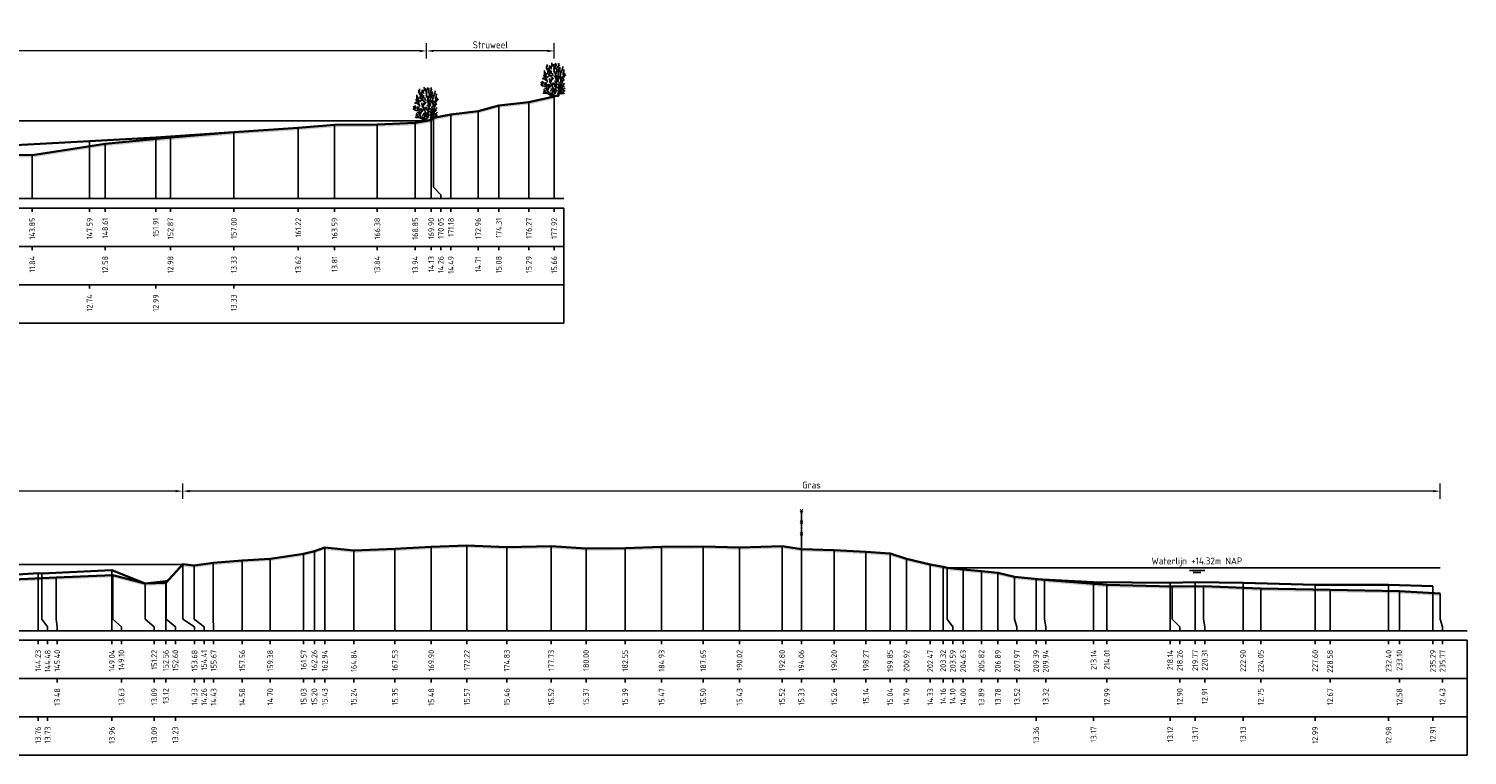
# Model space of a CAD drawing. Header units: metres. Extents: x 197882 to 206172, y 361908 to 364395.
# Tile 29 of 41: x 205927 to 206021, y 364097 to 364144. Entities that reach past the tile are written whole.
import ezdxf
from ezdxf.enums import TextEntityAlignment as Align

# ---------------------------------------------------------------- set-up
doc = ezdxf.new("R2010")
doc.units = ezdxf.units.M
doc.header["$PDMODE"] = 35
doc.header["$PDSIZE"] = 0.075
for name, color, linetype, lineweight in [('B-ME-GR-HEESTER-SD', 90, 'Continuous', 25), ('B-ME-IE-TERREINAFSCHEIDING_KUNSTMATIG_RASTERHEKWERK-SD', 20, 'Continuous', 25), ('X-ME-AL-PROFIEL_BOVENKANT SLIB-GD', 42, 'Continuous', 35), ('X-ME-AL-PROFIEL_HUIDIG MAAIVELD-GD', 252, 'Continuous', 0), ('X-XX-AL-DETAIL1-M', 7, 'Continuous', 18), ('X-XX-AL-DWARSPROFIEL_PROFIELLIJN MAAIVELD-GD', 8, 'Continuous', 35), ('X-XX-AL-NAP-T18', 7, 'Continuous', 18)]:
    doc.layers.add(name, color=color, linetype=linetype, lineweight=lineweight)
doc.layers.add('X-ME-AL-PROFIEL_WATERLIJN-GD', color=150, linetype='Continuous')
doc.layers.add('X-ME-AL-PROFIELRASTER-S', color=7, linetype='Continuous')
doc.styles.add('NLCS-ISO', font='NLCS-ISO.ttf', dxfattribs={"height": 1.8})
doc.styles.add('NLCS-ISO-ANNOTATIEF-T18', font='NLCS-ISO.ttf', dxfattribs={"height": 1.8})
doc.styles.add('NLCS-ISO-ANNOTATIVE-T18', font='NLCS-ISO.ttf', dxfattribs={"height": 1.8})
doc.dimstyles.new('NLCS-ANNOTATIEF-T18-PIJL_L2_H0', dxfattribs={"dimtxt": 2.5, "dimasz": 1.8, "dimexe": 2, "dimexo": 2, "dimgap": 0.7, "dimtad": 1, "dimzin": 0, "dimdsep": 46, "dimtxsty": 'NLCS-ISO-ANNOTATIEF-T18', "dimcen": 0, "dimdle": 2, "dimclrd": 256, "dimclre": 256, "dimclrt": 10, "dimaunit": 2, "dimadec": 0, "dimazin": 0, "dimtfac": 1, "dimtdec": 3, "dimtofl": 0, "dimtmove": 0, "dimatfit": 3, "dimfxl": 2, "dimfxlon": 1, "dimtfillclr": 256, "dimtolj": 1, "dimtzin": 0, "dimlwd": -1, "dimlwe": -1, "dimarcsym": 0})

# ---------------------------------------------------------------- blocks, each defined once
blk = doc.blocks.new('SAL-PROFIELRASTER_BALK_EIND1-D')
at = {"color": 0, "linetype": 'ByBlock', "lineweight": -2}
blk.add_line((1, -12.5), (1, -2.5), dxfattribs=at)
at = {"color": 0, "linetype": 'ByBlock', "lineweight": -2, "flags": 128}
for points in [[(0, 0), (1, 0)], [(0, -2.5), (1, -2.5)], [(0, -12.5), (1, -12.5)]]:
    blk.add_lwpolyline(points, dxfattribs=at)
blk = doc.blocks.new('SAL-PROFIELRASTER_BALK_EIND2-D')
at = {"color": 0, "linetype": 'ByBlock', "lineweight": -2}
for p, q in [((1, -2.5), (1, -12.5)), ((1, -12.5), (0, -12.5))]:
    blk.add_line(p, q, dxfattribs=at)
blk = doc.blocks.new('SAL-PROFIELRASTER_BALK_DATA-D')
at = {"color": 0, "linetype": 'ByBlock', "lineweight": -2}
blk.add_lwpolyline([(0, -3.5), (0, -2.5)], dxfattribs=at)
at = {"color": 0, "linetype": 'ByBlock', "lineweight": -2, "style": 'NLCS-ISO-ANNOTATIVE-T18'}
blk.add_attdef('GETAL', text='', height=1.5, rotation=90, dxfattribs=at).set_placement((0.75, -5), align=Align.RIGHT)
blk = doc.blocks.new('SAL-PROFIELRASTER_AANHAAL-D')
at = {"color": 9, "linetype": 'ByBlock', "lineweight": -2, "flags": 128}
blk.add_lwpolyline([(0, 1), (0, 0)], dxfattribs=at)
blk = doc.blocks.new('SAL-PROFIELRASTER_AANHAAL_STAGGER-D')
at = {"color": 9, "linetype": 'ByBlock', "lineweight": -2, "flags": 128}
for points in [[(0, 0), (0, -0.25)], [(0, -0.25), (1, -0.75)], [(1, -0.75), (1, -1)]]:
    blk.add_lwpolyline(points, dxfattribs=at)
blk = doc.blocks.new('*D57')
at = {"layer": 'Defpoints', "color": 0, "transparency": 16777216}
for p in [(205812.145, 364114.165), (205937.526, 364109.38), (205812.145, 364105.056)]:
    blk.add_point(p, dxfattribs=at)
at = {"layer": 'X-XX-AL-DETAIL1-M', "transparency": 16777216}
for p, q in [((205812.145, 364113.665), (205812.145, 364114.665)), ((205937.526, 364113.665), (205937.526, 364114.665)), ((205937.076, 364114.165), (205812.595, 364114.165))]:
    blk.add_line(p, q, dxfattribs=at)
for points in [[(205812.595, 364114.24), (205812.595, 364114.09), (205812.145, 364114.165)], [(205937.076, 364114.24), (205937.076, 364114.09), (205937.526, 364114.165)]]:
    blk.add_solid(points, dxfattribs=at)
at = {"layer": 'X-XX-AL-DETAIL1-M', "color": 10, "transparency": 16777216, "insert": (205874.835, 364114.565), "char_height": 0.45, "attachment_point": 5, "style": 'NLCS-ISO-ANNOTATIEF-T18'}
blk.add_mtext('\\A1;Waterbodem met slib', dxfattribs=at)
blk = doc.blocks.new('SIE-RASTERHEKWERK-SOD')
at = {"flags": 128}
for points in [[(-0.035, 1.035), (0.035, 0.965)], [(-0.035, 0.965), (0, 1), (0.035, 1.035)], [(0, 0), (0, 1)], [(-0.035, 0.735), (0.035, 0.665)], [(-0.035, 0.665), (0, 0.7), (0.035, 0.735)], [(-0.035, 0.435), (0.035, 0.365)], [(-0.035, 0.365), (0, 0.4), (0.035, 0.435)]]:
    blk.add_lwpolyline(points, dxfattribs=at)
blk = doc.blocks.new('*D58')
at = {"layer": 'Defpoints', "color": 0, "transparency": 16777216}
for p in [(205937.526, 364114.165), (205937.526, 364109.38), (206019.628, 364105.806)]:
    blk.add_point(p, dxfattribs=at)
at = {"layer": 'X-XX-AL-DETAIL1-M', "transparency": 16777216}
for p, q in [((205937.526, 364113.665), (205937.526, 364114.665)), ((206019.628, 364113.665), (206019.628, 364114.665)), ((206019.178, 364114.165), (205937.976, 364114.165))]:
    blk.add_line(p, q, dxfattribs=at)
for points in [[(205937.976, 364114.24), (205937.976, 364114.09), (205937.526, 364114.165)], [(206019.178, 364114.24), (206019.178, 364114.09), (206019.628, 364114.165)]]:
    blk.add_solid(points, dxfattribs=at)
at = {"layer": 'X-XX-AL-DETAIL1-M', "color": 10, "transparency": 16777216, "insert": (205978.577, 364114.565), "char_height": 0.45, "attachment_point": 5, "style": 'NLCS-ISO-ANNOTATIEF-T18'}
blk.add_mtext('\\A1;Gras', dxfattribs=at)
blk = doc.blocks.new('*D81')
at = {"layer": 'Defpoints', "color": 0, "transparency": 16777216}
for p in [(205816.411, 364142.891), (205816.411, 364138.328), (205953.452, 364138.328)]:
    blk.add_point(p, dxfattribs=at)
at = {"layer": 'X-XX-AL-DETAIL1-M', "transparency": 16777216}
for p, q in [((205816.411, 364142.391), (205816.411, 364143.391)), ((205953.002, 364142.891), (205816.861, 364142.891)), ((205953.452, 364142.391), (205953.452, 364143.391))]:
    blk.add_line(p, q, dxfattribs=at)
for points in [[(205816.861, 364142.966), (205816.861, 364142.816), (205816.411, 364142.891)], [(205953.002, 364142.966), (205953.002, 364142.816), (205953.452, 364142.891)]]:
    blk.add_solid(points, dxfattribs=at)
at = {"layer": 'X-XX-AL-DETAIL1-M', "color": 10, "transparency": 16777216, "insert": (205884.931, 364143.291), "char_height": 0.45, "attachment_point": 5, "style": 'NLCS-ISO-ANNOTATIEF-T18'}
blk.add_mtext('\\A1;Waterbodem met slib', dxfattribs=at)
blk = doc.blocks.new('*D82')
at = {"layer": 'Defpoints', "color": 0, "transparency": 16777216}
for p in [(205953.452, 364142.891), (205953.452, 364138.328), (205961.782, 364133.257)]:
    blk.add_point(p, dxfattribs=at)
at = {"layer": 'X-XX-AL-DETAIL1-M', "transparency": 16777216}
for p, q in [((205953.452, 364142.391), (205953.452, 364143.391)), ((205961.332, 364142.891), (205953.902, 364142.891)), ((205961.782, 364142.391), (205961.782, 364143.391))]:
    blk.add_line(p, q, dxfattribs=at)
for points in [[(205953.902, 364142.966), (205953.902, 364142.816), (205953.452, 364142.891)], [(205961.332, 364142.966), (205961.332, 364142.816), (205961.782, 364142.891)]]:
    blk.add_solid(points, dxfattribs=at)
at = {"layer": 'X-XX-AL-DETAIL1-M', "color": 10, "transparency": 16777216, "insert": (205957.617, 364143.291), "char_height": 0.45, "attachment_point": 5, "style": 'NLCS-ISO-ANNOTATIEF-T18'}
blk.add_mtext('\\A1;Struweel', dxfattribs=at)
blk = doc.blocks.new('SGR-HEESTER_S01_E_ZIJ-D')
blk.add_line((-0.17, 0), (0.14, 0))
at = {"flags": 128}
for points in [[(-0.88, 3.43), (-1.01, 3.7), (-1.02, 3.99)], [(-0.97, 3.82), (-0.92, 3.96), (-0.92, 4.17)], [(-0.79, 3.24), (-0.61, 3.49), (-0.66, 3.77)], [(-0.6, 3.64), (-0.6, 3.89), (-0.6, 4.04)], [(-0.33, 3.58), (-0.43, 3.69), (-0.42, 3.84)], [(-0.39, 3.73), (-0.39, 3.91), (-0.31, 4.07)], [(-0.2, 4.07), (-0.32, 4.28), (-0.32, 4.4)], [(-0.04, 3.82), (-0.15, 3.99), (-0.15, 4.24)], [(-0.06, 4), (0, 4.09), (-0.05, 4.17)], [(-0.01, 3.48), (0.02, 3.66), (-0.02, 3.86), (-0.02, 3.98)], [(0.2, 4.02), (0.16, 4.26), (0.11, 4.37)], [(0.4, 3.24), (0.32, 3.53), (0.23, 3.86), (0.28, 4.25)], [(0.55, 3.49), (0.58, 3.63), (0.49, 3.78), (0.49, 4.02)], [(0.56, 3.05), (0.62, 3.24), (0.58, 3.44), (0.63, 3.78)], [(0.59, 4.06), (0.59, 4.23), (0.58, 4.36)], [(0.58, 3.97), (0.72, 4.1)], [(0.63, 3.39), (0.75, 3.63), (0.74, 3.82)], [(1.05, 3.44), (1.09, 3.59), (1.12, 3.91)], [(-1.15, 1.31), (-1.52, 1.41), (-1.7, 1.92)], [(-1.36, 2.28), (-1.57, 2.36)], [(-1.51, 1.59), (-1.44, 1.77), (-1.55, 2.02)], [(-1.08, 2.11), (-1.23, 2.27), (-1.5, 2.44)], [(-1.17, 2.44), (-1.33, 2.64), (-1.4, 2.85)], [(-1.26, 2.87), (-1.27, 3.11), (-1.26, 3.41)], [(-0.89, 1.87), (-1.06, 2.36), (-1.22, 2.75), (-1.2, 3.17)], [(-1.09, 2.51), (-1.03, 2.67), (-1.08, 2.85), (-1.01, 3.06)], [(-0.93, 2.47), (-0.6, 2.73), (-0.58, 3.23), (-0.56, 3.45)], [(-0.69, 2.83), (-0.85, 3.03), (-0.85, 3.32)], [(-0.82, 3.15), (-0.77, 3.36), (-0.82, 3.56), (-0.82, 3.69)], [(-0.56, 2.04), (-0.63, 2.22), (-0.61, 2.36)], [(-0.6, 2.82), (-0.47, 3.09), (-0.48, 3.24), (-0.4, 3.41)], [(0.01, 0.23), (-0.32, 0.39), (-0.14, 0.96), (-0.25, 1.41), (-0.58, 1.92), (-0.49, 2.16)], [(-0.49, 2.98), (-0.4, 3.1), (-0.4, 3.32)], [(-0.4, 1.72), (-0.48, 1.81), (-0.39, 2.04), (-0.35, 2.37)], [(-0.35, 2.48), (-0.39, 2.62), (-0.4, 2.81)], [(-0.34, 2.14), (-0.22, 2.36), (-0.26, 2.57)], [(-0.29, 2.19), (-0.07, 2.42)], [(-0.09, 2.67), (-0.2, 2.78), (-0.21, 3.04)], [(0.14, 2.85), (0.15, 3.01), (-0.08, 3.3)], [(0.04, 3.22), (-0.02, 3.33), (-0.05, 3.64), (-0.06, 3.69)], [(0.23, 1.76), (0.19, 1.96), (0.04, 2.07)], [(0.1, 0.32), (0.27, 0.78), (0.18, 1.2), (0.27, 1.46), (0.29, 2.12), (0.07, 2.68)], [(0.12, 0.1), (0.49, 0.17), (0.58, 0.47), (0.89, 0.67), (0.95, 1.13), (1.02, 1.92)], [(0.2, 2.43), (0.13, 2.69), (0.27, 3.03), (0.23, 3.26)], [(0.29, 2.31), (0.56, 2.6), (0.51, 2.92), (0.51, 3.28)], [(0.31, 2.42), (0.36, 2.58), (0.32, 2.78)], [(0.31, 1.73), (0.36, 1.9), (0.41, 2.16)], [(0.41, 1.94), (0.5, 2.07), (0.53, 2.35)], [(0.58, 1.68), (0.89, 1.96), (0.91, 2.29), (0.89, 2.55)], [(0.87, 2.02), (0.83, 2.27), (0.69, 2.38), (0.69, 2.69)], [(0.75, 2.43), (0.83, 2.65), (0.79, 3.01)], [(0.83, 3.19), (0.82, 3.39)], [(0.87, 2.88), (0.83, 3.04), (0.99, 3.35), (1.02, 3.62)], [(0.99, 2.31), (1.21, 2.73), (1.13, 3.14)], [(1.02, 1.81), (1.14, 2.08), (1.33, 2.24)], [(1.05, 2), (1.15, 2.2), (1.16, 2.57)], [(1.06, 2.36), (1.23, 2.48), (1.34, 2.65), (1.54, 2.85)], [(1.2, 2.91), (1.2, 3.11), (1.27, 3.18), (1.28, 3.51)], [(1.29, 2.62), (1.4, 2.83), (1.34, 3.04)], [(-1.43, 1.34), (-1.6, 1.42), (-1.71, 1.53), (-1.76, 1.63)], [(-0.97, 0.4), (-1.22, 0.45), (-1.36, 0.45), (-1.5, 0.52)], [(-0.76, 0.28), (-1, 0.52), (-1.24, 0.58), (-1.41, 0.74)], [(-1.13, 0.64), (-1.2, 0.78), (-1.4, 0.92)], [(-0.96, 0.92), (-1.06, 1.05), (-1.26, 1.09)], [(-0.17, 0), (-0.52, 0.15), (-0.67, 0.41), (-0.93, 0.8), (-0.93, 1.02), (-0.98, 1.28), (-1.24, 1.57), (-1.17, 1.87)], [(-0.94, 1.35), (-0.97, 1.46), (-1.01, 1.65), (-1.07, 1.74), (-0.99, 1.83)], [(-0.85, 0.82), (-0.74, 1.04), (-0.6, 1.44), (-0.69, 1.61)], [(-0.69, 1.23), (-0.76, 1.4), (-0.82, 1.62)], [(-0.62, 1.2), (-0.49, 1.36), (-0.53, 1.52)], [(-0.31, 0.32), (-0.47, 0.32), (-0.6, 0.51)], [(-0.58, 0.67), (-0.34, 0.87), (-0.39, 1.06)], [(-0.14, 0.09), (-0.31, 0.17), (-0.35, 0.21)], [(0.01, 1.48), (-0.11, 1.58), (-0.16, 1.69), (-0.26, 1.8)], [(0, 0), (-0.14, 0.14)], [(0.06, 0.44), (-0.01, 0.58), (0, 0.85), (-0.12, 1.09)], [(0.27, 1.32), (0.07, 1.45), (0.01, 1.7), (-0.09, 1.83)], [(-0.02, 0), (0.14, 0.2)], [(0.53, 1.04), (0.45, 1.13), (0.35, 1.26), (0.15, 1.28), (0.01, 1.41)], [(0.02, 0.6), (0.08, 0.78), (0.08, 0.94), (0.02, 1.11)], [(0.14, 0), (0.53, 0.06), (0.67, 0.21)], [(0.69, 0.8), (0.56, 1.11), (0.6, 1.5), (0.21, 1.74)], [(0.49, 0.37), (0.6, 0.59), (0.47, 0.88)], [(0.62, 0.59), (0.76, 0.73), (0.76, 0.98), (0.72, 1.22)], [(0.62, 0.3), (0.95, 0.43), (1.28, 0.58)], [(0.92, 1.08), (0.8, 1.26), (0.77, 1.43), (0.68, 1.61)], [(0.8, 0.8), (0.85, 0.95)], [(0.85, 1.38), (0.82, 1.54), (0.87, 1.68)], [(0.93, 0.75), (1.1, 0.92), (1.2, 0.92)], [(0.94, 0.37), (1.2, 0.38), (1.35, 0.46)], [(1, 1.08), (1.14, 1.25), (1.29, 1.39)], [(1.01, 0.51), (1.2, 0.62), (1.15, 0.72), (1.23, 0.89)], [(1.12, 1.28), (1.21, 1.47), (1.24, 1.65), (1.37, 1.7)], [(1.14, 0.94), (1.28, 1.01), (1.43, 1.12)], [(1.27, 0.64), (1.4, 0.84)]]:
    blk.add_lwpolyline(points, dxfattribs=at)

msp = doc.modelspace()

# ---------------------------------------------------------------- hatches: boundary and pattern name
at = {"layer": 'X-ME-AL-PROFIEL_HUIDIG MAAIVELD-GD'}
h = msp.add_hatch(dxfattribs=at)
h.set_pattern_fill('AGR-MAAIVELD', color=256, scale=0.05, pattern_type=2)
h.set_pattern_definition([(45, (-14.5062, 136.6852), (-0.25000007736, 0.25000007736), []), (45, (-14.5419, 136.72093), (0, 0.50000015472), [0.3535535, -0.3535535]), (45, (-14.57763, 136.75664), (0, 0.50000015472), [0.3535535, -0.3535535]), (45, (-14.61384, 136.79286), (0, 0.50000015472), [0.3535535, -0.3535535]), (45, (-14.64906, 136.82807), (0, 0.50000015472), [0.3535535, -0.3535535]), (45, (-14.68477, 136.8638), (0, 0.50000015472), [0.3535535, -0.3535535]), (45, (-14.7205, 136.8995), (0, 0.50000015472), [0.3535535, -0.3535535]), (315, (-14.5062, 136.6852), (0.25000007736, 0.25000007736), []), (315, (-14.4705, 136.72093), (0.50000015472, -1e-16), [0.3535535, -0.3535535]), (315, (-14.43477, 136.75664), (0.50000015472, -1e-16), [0.3535535, -0.3535535]), (315, (-14.39856, 136.79286), (0.50000015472, -1e-16), [0.3535535, -0.3535535]), (315, (-14.36334, 136.82807), (0.50000015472, -1e-16), [0.3535535, -0.3535535]), (315, (-14.32763, 136.8638), (0.50000015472, -1e-16), [0.3535535, -0.3535535]), (315, (-14.2919, 136.8995), (0.50000015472, -1e-16), [0.3535535, -0.3535535])])
h.paths.add_polyline_path([(205961.782, 364139.916), (205961.782, 364139.766), (205960.128, 364139.399), (205958.165, 364139.19), (205956.819, 364138.821), (205955.04, 364138.597), (205953.913, 364138.366), (205953.756, 364138.233), (205952.711, 364138.044), (205950.235, 364137.942), (205947.445, 364137.914), (205945.074, 364137.726), (205940.861, 364137.439), (205936.728, 364137.084), (205932.466, 364136.683), (205927.707, 364135.942), (205922.272, 364135.976), (205917.884, 364135.999), (205913.572, 364136.085), (205908.758, 364136.138), (205904.668, 364136.042), (205899.586, 364136.239), (205896.188, 364136.276), (205890.878, 364136.161), (205883.688, 364136.301), (205880.568, 364136.49), (205872.086, 364136.436), (205865.317, 364136.747), (205859.025, 364136.471), (205855.154, 364136.601), (205849.947, 364136.439), (205844.759, 364136.499), (205839.971, 364136.479), (205834.18, 364136.663), (205829.069, 364136.949), (205824.736, 364137.188), (205821.931, 364137.685), (205819.702, 364137.797), (205817.648, 364138.045), (205816.411, 364138.178), (205816.269, 364138.221), (205815.327, 364138.441), (205815.139, 364138.762), (205814.709, 364138.948), (205813.523, 364139.196), (205811.415, 364139.275), (205809.482, 364139.339), (205806.901, 364139.378), (205804.365, 364139.44), (205802.289, 364139.556), (205799.43, 364139.601), (205796.83, 364139.493), (205794.339, 364139.504), (205792.254, 364139.38), (205790.426, 364139.336), (205788.038, 364139.308), (205786.013, 364139.283), (205783.859, 364139.277), (205783.859, 364139.427), (205786.013, 364139.433), (205788.038, 364139.458), (205790.426, 364139.486), (205792.254, 364139.53), (205794.339, 364139.654), (205796.83, 364139.643), (205799.43, 364139.751), (205802.289, 364139.706), (205804.365, 364139.59), (205806.901, 364139.528), (205809.482, 364139.489), (205811.415, 364139.425), (205813.523, 364139.346), (205814.709, 364139.098), (205815.139, 364138.912), (205815.327, 364138.591), (205816.269, 364138.371), (205816.411, 364138.328), (205817.648, 364138.195), (205819.702, 364137.947), (205821.931, 364137.835), (205824.736, 364137.338), (205829.069, 364137.099), (205834.18, 364136.813), (205839.971, 364136.629), (205844.759, 364136.649), (205849.947, 364136.589), (205855.154, 364136.751), (205859.025, 364136.621), (205865.317, 364136.897), (205872.086, 364136.586), (205880.568, 364136.64), (205883.688, 364136.451), (205890.878, 364136.311), (205896.188, 364136.426), (205899.586, 364136.389), (205904.668, 364136.192), (205908.758, 364136.288), (205913.572, 364136.235), (205917.884, 364136.149), (205922.272, 364136.126), (205927.707, 364136.092), (205932.466, 364136.833), (205936.728, 364137.234), (205940.861, 364137.589), (205945.074, 364137.876), (205947.445, 364138.064), (205950.235, 364138.092), (205952.711, 364138.194), (205953.756, 364138.383), (205953.913, 364138.516), (205955.04, 364138.747), (205956.819, 364138.971), (205958.165, 364139.34), (205960.128, 364139.549)])
h = msp.add_hatch(dxfattribs=at)
h.set_pattern_fill('AGR-MAAIVELD', color=256, scale=0.05, pattern_type=2)
h.set_pattern_definition([(45, (-12.59725, 158.37664), (-0.25000007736, 0.25000007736), []), (45, (-12.63297, 158.41236), (0, 0.50000015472), [0.3535535, -0.3535535]), (45, (-12.6687, 158.44807), (0, 0.50000015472), [0.3535535, -0.3535535]), (45, (-12.7049, 158.4843), (0, 0.50000015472), [0.3535535, -0.3535535]), (45, (-12.7401, 158.5195), (0, 0.50000015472), [0.3535535, -0.3535535]), (45, (-12.77583, 158.5552), (0, 0.50000015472), [0.3535535, -0.3535535]), (45, (-12.81154, 158.59093), (0, 0.50000015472), [0.3535535, -0.3535535]), (315, (-12.59725, 158.37664), (0.25000007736, 0.25000007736), []), (315, (-12.56154, 158.41236), (0.50000015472, -1e-16), [0.3535535, -0.3535535]), (315, (-12.52583, 158.44807), (0.50000015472, -1e-16), [0.3535535, -0.3535535]), (315, (-12.4896, 158.4843), (0.50000015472, -1e-16), [0.3535535, -0.3535535]), (315, (-12.4544, 158.5195), (0.50000015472, -1e-16), [0.3535535, -0.3535535]), (315, (-12.4187, 158.5552), (0.50000015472, -1e-16), [0.3535535, -0.3535535]), (315, (-12.38297, 158.59093), (0.50000015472, -1e-16), [0.3535535, -0.3535535])])
h.paths.add_polyline_path([(206019.628, 364107.483), (206016.963, 364107.637), (206012.435, 364107.721), (206007.911, 364107.803), (206004.173, 364107.97), (206002.122, 364107.951), (205997.87, 364108.047), (205993.797, 364108.38), (205991.827, 364108.576), (205990.747, 364108.84), (205989.675, 364108.944), (205988.487, 364109.06), (205987.447, 364109.159), (205987.174, 364109.214), (205986.331, 364109.383), (205984.783, 364109.757), (205983.713, 364110.097), (205982.133, 364110.2), (205980.058, 364110.311), (205977.919, 364110.388), (205976.657, 364110.577), (205973.881, 364110.49), (205971.509, 364110.557), (205968.791, 364110.521), (205966.413, 364110.449), (205963.862, 364110.424), (205961.589, 364110.577), (205958.689, 364110.515), (205956.078, 364110.624), (205953.759, 364110.535), (205951.385, 364110.404), (205948.695, 364110.296), (205946.801, 364110.485), (205946.123, 364110.254), (205945.425, 364110.082), (205943.242, 364109.756), (205941.418, 364109.64), (205939.525, 364109.486), (205938.274, 364109.312), (205937.534, 364109.389), (205936.423, 364108.179), (205935.076, 364108.142), (205932.96, 364108.689), (205929.26, 364108.531), (205923.226, 364108.245), (205918.218, 364108.035), (205914.291, 364108.198), (205910.751, 364108.054), (205905.768, 364108.046), (205898.269, 364107.996), (205892.352, 364107.99), (205885.655, 364107.835), (205878.714, 364107.885), (205872.974, 364108.16), (205866.725, 364108.289), (205861.829, 364108.387), (205858.158, 364108.336), (205853.132, 364108.317), (205848.666, 364108.445), (205843.577, 364108.329), (205837.654, 364108.07), (205834.673, 364108.16), (205830.197, 364108.237), (205826.819, 364108.155), (205824.114, 364108.365), (205820.992, 364108.637), (205818.069, 364108.596), (205816.372, 364108.86), (205814.731, 364109.169), (205813.11, 364109.133), (205812.145, 364109.38), (205811.388, 364109.439), (205810.333, 364109.63), (205809.698, 364109.912), (205807.748, 364110.094), (205805.245, 364110.119), (205802.812, 364110.07), (205800.145, 364110.08), (205797.648, 364110.106), (205795.315, 364110.109), (205793.059, 364110.088), (205790.797, 364110.065), (205788.245, 364110.156), (205785.845, 364110.21), (205783.859, 364110.206), (205783.859, 364110.056), (205785.845, 364110.06), (205788.245, 364110.006), (205790.797, 364109.915), (205793.059, 364109.938), (205795.315, 364109.959), (205797.648, 364109.956), (205800.145, 364109.93), (205802.812, 364109.92), (205805.245, 364109.969), (205807.748, 364109.944), (205809.698, 364109.762), (205810.333, 364109.48), (205811.388, 364109.289), (205812.145, 364109.23), (205813.11, 364108.983), (205814.731, 364109.019), (205816.372, 364108.71), (205818.069, 364108.446), (205820.992, 364108.487), (205824.114, 364108.215), (205826.819, 364108.005), (205830.197, 364108.087), (205834.673, 364108.01), (205837.654, 364107.92), (205843.577, 364108.179), (205848.666, 364108.295), (205853.132, 364108.167), (205858.158, 364108.186), (205861.829, 364108.237), (205866.725, 364108.139), (205872.974, 364108.01), (205878.714, 364107.735), (205885.655, 364107.685), (205892.352, 364107.84), (205898.269, 364107.846), (205905.768, 364107.896), (205910.751, 364107.904), (205914.291, 364108.048), (205918.218, 364107.885), (205923.226, 364108.095), (205929.26, 364108.381), (205932.96, 364108.539), (205935.076, 364107.992), (205936.423, 364108.029), (205937.534, 364109.239), (205938.274, 364109.162), (205939.525, 364109.336), (205941.418, 364109.49), (205943.242, 364109.606), (205945.425, 364109.932), (205946.123, 364110.104), (205946.801, 364110.335), (205948.695, 364110.146), (205951.385, 364110.254), (205953.759, 364110.385), (205956.078, 364110.474), (205958.689, 364110.365), (205961.589, 364110.427), (205963.862, 364110.274), (205966.413, 364110.299), (205968.791, 364110.371), (205971.509, 364110.407), (205973.881, 364110.34), (205976.657, 364110.427), (205977.919, 364110.238), (205980.058, 364110.161), (205982.133, 364110.05), (205983.713, 364109.947), (205984.783, 364109.607), (205986.331, 364109.233), (205987.174, 364109.064), (205987.447, 364109.009), (205988.487, 364108.91), (205989.675, 364108.794), (205990.747, 364108.69), (205991.827, 364108.426), (205993.797, 364108.23), (205997.87, 364107.897), (206002.122, 364107.801), (206004.173, 364107.82), (206007.911, 364107.653), (206012.435, 364107.571), (206016.963, 364107.487), (206019.628, 364107.333)])

# ---------------------------------------------------------------- linework, layer by layer
at = {"layer": 'X-ME-AL-PROFIEL_BOVENKANT SLIB-GD'}
for points in [[(205926.606, 364136.747), (205931.452, 364136.995), (205935.769, 364137.245), (205940.861, 364137.589)], [(205923.026, 364108.476), (205928.085, 364108.814), (205928.338, 364108.787), (205932.902, 364109.015), (205935.083, 364108.142), (205936.455, 364108.287), (205936.594, 364108.365)], [(205993.245, 364108.42), (205997.001, 364108.225), (206001.998, 364108.177), (206003.625, 364108.222), (206006.759, 364108.188), (206011.462, 364108.044), (206016.26, 364108.04), (206019.153, 364107.967)]]:
    msp.add_lwpolyline(points, dxfattribs=at)
at = {"layer": 'X-ME-AL-PROFIEL_WATERLIJN-GD'}
for points in [[(205816.411, 364138.328), (205953.452, 364138.328)], [(205812.145, 364109.38), (205937.526, 364109.38)], [(205987.447, 364109.159), (206019.628, 364109.159)], [(206003.263, 364108.995), (206004.263, 364108.995)], [(206003.505, 364108.85), (206004.005, 364108.85)]]:
    msp.add_lwpolyline(points, dxfattribs=at)
at = {"layer": 'X-XX-AL-DWARSPROFIEL_PROFIELLIJN MAAIVELD-GD'}
for points in [[(205922.272, 364136.126), (205927.707, 364136.092), (205932.466, 364136.833), (205936.728, 364137.234), (205940.861, 364137.589), (205945.074, 364137.876), (205947.445, 364138.064), (205950.235, 364138.092), (205952.711, 364138.194), (205953.756, 364138.383), (205953.913, 364138.516), (205955.04, 364138.747), (205956.819, 364138.971), (205958.165, 364139.34), (205960.128, 364139.549), (205961.782, 364139.916)], [(205923.226, 364108.245), (205929.26, 364108.531), (205932.96, 364108.689), (205935.076, 364108.142), (205936.423, 364108.179), (205937.534, 364109.389), (205938.274, 364109.312), (205939.525, 364109.486), (205941.418, 364109.64), (205943.242, 364109.756), (205945.425, 364110.082), (205946.123, 364110.254), (205946.801, 364110.485), (205948.695, 364110.296), (205951.385, 364110.404), (205953.759, 364110.535), (205956.078, 364110.624), (205958.689, 364110.515), (205961.589, 364110.577), (205963.862, 364110.424), (205966.413, 364110.449), (205968.791, 364110.521), (205971.509, 364110.557), (205973.881, 364110.49), (205976.657, 364110.577), (205977.919, 364110.388), (205980.058, 364110.311), (205982.133, 364110.2), (205983.713, 364110.097), (205984.783, 364109.757), (205986.331, 364109.383), (205987.174, 364109.214), (205987.447, 364109.159), (205988.487, 364109.06), (205989.675, 364108.944), (205990.747, 364108.84), (205991.827, 364108.576), (205993.797, 364108.38), (205997.87, 364108.047), (206002.122, 364107.951), (206004.173, 364107.97), (206007.911, 364107.803), (206012.435, 364107.721), (206016.963, 364107.637), (206019.628, 364107.483)]]:
    msp.add_lwpolyline(points, dxfattribs=at)

# ---------------------------------------------------------------- block references
at = {"layer": 'B-ME-GR-HEESTER-SD', "xscale": 0.5, "yscale": 0.5, "zscale": 0.5}
for p in [(205961.782, 364139.916), (205953.452, 364138.328)]:
    msp.add_blockref('SGR-HEESTER_S01_E_ZIJ-D', p, dxfattribs=at)
at = {"layer": 'B-ME-IE-TERREINAFSCHEIDING_KUNSTMATIG_RASTERHEKWERK-SD', "xscale": 2.5, "yscale": 2.5, "zscale": 2.5}
msp.add_blockref('SIE-RASTERHEKWERK-SOD', (205977.919, 364110.388), dxfattribs=at)
at = {"layer": 'X-ME-AL-PROFIELRASTER-S'}
for p, yscale in [((205961.782, 364133.257), 6.659000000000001), ((205955.04, 364133.257), 5.49), ((205956.819, 364133.257), 5.714), ((205958.165, 364133.257), 6.083), ((205960.128, 364133.257), 6.292), ((205945.074, 364133.257), 4.619), ((205945.074, 364133.257), 4.619), ((205947.445, 364133.257), 4.807), ((205947.445, 364133.257), 4.807), ((205950.235, 364133.257), 4.835000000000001), ((205950.235, 364133.257), 4.835000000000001), ((205952.711, 364133.257), 4.936999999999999), ((205952.711, 364133.257), 4.936999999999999), ((205953.756, 364133.257), 5.125999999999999), ((205953.756, 364133.257), 5.125999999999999), ((205953.913, 364134.257), 4.259), ((205953.913, 364134.257), 4.259), ((205953.913, 364134.257), 4.259), ((205953.913, 364134.257), 4.259), ((205931.452, 364133.257), 3.738), ((205932.466, 364133.257), 3.576000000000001), ((205935.769, 364133.257), 3.988), ((205936.728, 364133.257), 3.977), ((205940.861, 364133.257), 4.332000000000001), ((205940.861, 364133.257), 4.332000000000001), ((205927.707, 364133.257), 2.835000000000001), ((205953.759, 364105.056), 5.478999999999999), ((205956.078, 364105.056), 5.568), ((205961.589, 364105.056), 5.521000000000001), ((205971.509, 364105.056), 5.500999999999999), ((205976.657, 364105.056), 5.521000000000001), ((205941.418, 364105.056), 4.584), ((205943.242, 364105.056), 4.699999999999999), ((205945.425, 364105.056), 5.026), ((205946.123, 364105.056), 5.198), ((205946.801, 364105.056), 5.429), ((205948.695, 364105.056), 5.24), ((205951.385, 364105.056), 5.348000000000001), ((205958.689, 364105.056), 5.459), ((205963.862, 364105.056), 5.368), ((205966.413, 364105.056), 5.393000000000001), ((205968.791, 364105.056), 5.465), ((205973.881, 364105.056), 5.433999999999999), ((205977.919, 364105.056), 5.332000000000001), ((205980.058, 364105.056), 5.255000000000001), ((205982.133, 364105.056), 5.144), ((205983.713, 364105.056), 5.041), ((205984.783, 364105.056), 4.701000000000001), ((205928.085, 364105.056), 3.757999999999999), ((205928.338, 364106.056), 2.731), ((205932.902, 364105.056), 3.959), ((205932.96, 364106.056), 2.632999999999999), ((205937.534, 364106.056), 3.333), ((205938.274, 364106.056), 3.256), ((205938.274, 364106.056), 3.256), ((205938.274, 364106.056), 3.256), ((205938.274, 364106.056), 3.256), ((205939.525, 364106.056), 3.43), ((205986.331, 364105.056), 4.327), ((205987.174, 364105.056), 4.157999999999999), ((205987.447, 364106.056), 3.103), ((205987.447, 364106.056), 3.103), ((205987.447, 364106.056), 3.103), ((205987.447, 364106.056), 3.103), ((205988.487, 364105.056), 4.004), ((205988.487, 364105.056), 4.004), ((205989.675, 364105.056), 3.888), ((205989.675, 364105.056), 3.888), ((205990.747, 364105.056), 3.784000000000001), ((205990.747, 364105.056), 3.784000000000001), ((205929.26, 364106.056), 2.475), ((205935.076, 364106.056), 2.086), ((205936.423, 364105.056), 3.122999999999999), ((205936.455, 364106.056), 2.231), ((205991.827, 364106.056), 2.52), ((205993.245, 364105.056), 3.364000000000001), ((205993.797, 364106.056), 2.324), ((205997.001, 364105.056), 3.169), ((205997.87, 364105.056), 2.991), ((206001.998, 364105.056), 3.121), ((206002.122, 364106.056), 1.895), ((206003.625, 364105.056), 3.166), ((206004.173, 364106.056), 1.914), ((206006.759, 364105.056), 3.132), ((206007.911, 364105.056), 2.747), ((206011.462, 364105.056), 2.988), ((206012.435, 364105.056), 2.664999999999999), ((206016.26, 364105.056), 2.984), ((206019.153, 364105.056), 2.911), ((206016.963, 364105.056), 2.581), ((206019.628, 364106.056), 1.427)]:
    msp.add_blockref('SAL-PROFIELRASTER_AANHAAL-D', p, dxfattribs=dict(at, yscale=yscale))
for p, xscale, zscale in [((205953.913, 364134.257), 0.4675663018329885, 0.4675663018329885), ((205953.913, 364134.257), 0.4675663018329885, 0.4675663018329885), ((205953.913, 364134.257), 0.4675663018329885, 0.4675663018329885), ((205953.913, 364134.257), 0.4675663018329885, 0.4675663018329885), ((205928.338, 364106.056), 0.3714403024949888, 0.3714403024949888), ((205929.26, 364106.056), 0.07422589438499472, 0.07422589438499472), ((205932.96, 364106.056), 0.5668107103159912, 0.5668107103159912), ((205935.076, 364106.056), 0.5927202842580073, 0.5927202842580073), ((205936.455, 364106.056), 0.5925411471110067, 0.5925411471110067), ((205937.534, 364106.056), 0.7633124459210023, 0.7633124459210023), ((205938.274, 364106.056), 0.6489860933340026, 0.6489860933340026), ((205938.274, 364106.056), 0.6489860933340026, 0.6489860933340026), ((205938.274, 364106.056), 0.6489860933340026, 0.6489860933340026), ((205938.274, 364106.056), 0.6489860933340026, 0.6489860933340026), ((205939.525, 364106.056), 0.02226165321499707, 0.02226165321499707), ((205987.447, 364106.056), 0.3519613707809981, 0.3519613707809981), ((205987.447, 364106.056), 0.3519613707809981, 0.3519613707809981), ((205987.447, 364106.056), 0.3519613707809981, 0.3519613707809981), ((205987.447, 364106.056), 0.3519613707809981, 0.3519613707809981), ((205991.827, 364106.056), 0.1699408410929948, 0.1699408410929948), ((205993.797, 364106.056), 0.0728618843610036, 0.0728618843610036), ((206002.122, 364106.056), 0.500560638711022, 0.500560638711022), ((206004.173, 364106.056), 0.07750665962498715, 0.07750665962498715), ((206019.628, 364106.056), 0.1501718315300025, 0.1501718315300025)]:
    msp.add_blockref('SAL-PROFIELRASTER_AANHAAL_STAGGER-D', p, dxfattribs=dict(at, xscale=xscale, zscale=zscale))
at = {"layer": 'X-ME-AL-PROFIELRASTER-S', "yscale": 0.25}
for name, p, xscale, zscale in [('SAL-PROFIELRASTER_BALK_EIND1-D', (205783.859, 364133.257), 178.5481913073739, 178.5481913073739), ('SAL-PROFIELRASTER_BALK_EIND2-D', (205783.859, 364130.757), 178.5481913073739, 178.5481913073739), ('SAL-PROFIELRASTER_BALK_EIND2-D', (205783.859, 364128.257), 178.5481913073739, 178.5481913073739), ('SAL-PROFIELRASTER_BALK_EIND1-D', (205783.859, 364105.056), 237.532909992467, 237.532909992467), ('SAL-PROFIELRASTER_BALK_EIND2-D', (205783.859, 364102.556), 237.532909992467, 237.532909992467), ('SAL-PROFIELRASTER_BALK_EIND2-D', (205783.859, 364100.056), 237.532909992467, 237.532909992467)]:
    msp.add_blockref(name, p, dxfattribs=dict(at, xscale=xscale, zscale=zscale))
at = {"layer": 'X-ME-AL-PROFIELRASTER-S', "xscale": 0.25, "yscale": 0.25, "zscale": 0.25}
for p, values in [((205927.707, 364133.257), {'GETAL': '143.85'}), ((205931.452, 364133.257), {'GETAL': '147.59'}), ((205932.466, 364133.257), {'GETAL': '148.61'}), ((205935.769, 364133.257), {'GETAL': '151.91'}), ((205936.728, 364133.257), {'GETAL': '152.87'}), ((205940.861, 364133.257), {'GETAL': '157.00'}), ((205940.861, 364133.257), {'GETAL': '157.00'}), ((205945.074, 364133.257), {'GETAL': '161.22'}), ((205945.074, 364133.257), {'GETAL': '161.22'}), ((205947.445, 364133.257), {'GETAL': '163.59'}), ((205947.445, 364133.257), {'GETAL': '163.59'}), ((205950.235, 364133.257), {'GETAL': '166.38'}), ((205950.235, 364133.257), {'GETAL': '166.38'}), ((205952.711, 364133.257), {'GETAL': '168.85'}), ((205952.711, 364133.257), {'GETAL': '168.85'}), ((205953.756, 364133.257), {'GETAL': '169.90'}), ((205953.756, 364133.257), {'GETAL': '169.90'}), ((205954.381, 364133.257), {'GETAL': '170.05'}), ((205954.381, 364133.257), {'GETAL': '170.05'}), ((205954.381, 364133.257), {'GETAL': '170.05'}), ((205954.381, 364133.257), {'GETAL': '170.05'}), ((205955.04, 364133.257), {'GETAL': '171.18'}), ((205956.819, 364133.257), {'GETAL': '172.96'}), ((205958.165, 364133.257), {'GETAL': '174.31'}), ((205960.128, 364133.257), {'GETAL': '176.27'}), ((205961.782, 364133.257), {'GETAL': '177.92'}), ((205927.707, 364130.757), {'GETAL': '11.84'}), ((205932.466, 364130.757), {'GETAL': '12.58'}), ((205936.728, 364130.757), {'GETAL': '12.98'}), ((205940.861, 364130.757), {'GETAL': '13.33'}), ((205945.074, 364130.757), {'GETAL': '13.62'}), ((205947.445, 364130.757), {'GETAL': '13.81'}), ((205950.235, 364130.757), {'GETAL': '13.84'}), ((205952.711, 364130.757), {'GETAL': '13.94'}), ((205953.756, 364130.757), {'GETAL': '14.13'}), ((205954.381, 364130.757), {'GETAL': '14.26'}), ((205955.04, 364130.757), {'GETAL': '14.49'}), ((205956.819, 364130.757), {'GETAL': '14.71'}), ((205958.165, 364130.757), {'GETAL': '15.08'}), ((205960.128, 364130.757), {'GETAL': '15.29'}), ((205961.782, 364130.757), {'GETAL': '15.66'}), ((205931.452, 364128.257), {'GETAL': '12.74'}), ((205935.769, 364128.257), {'GETAL': '12.99'}), ((205940.861, 364128.257), {'GETAL': '13.33'}), ((205928.085, 364105.056), {'GETAL': '144.23'}), ((205928.71, 364105.056), {'GETAL': '144.48'}), ((205929.335, 364105.056), {'GETAL': '145.40'}), ((205932.902, 364105.056), {'GETAL': '149.04'}), ((205933.527, 364105.056), {'GETAL': '149.10'}), ((205935.669, 364105.056), {'GETAL': '151.22'}), ((205936.423, 364105.056), {'GETAL': '152.56'}), ((205937.048, 364105.056), {'GETAL': '152.60'}), ((205938.298, 364105.056), {'GETAL': '153.68'}), ((205938.923, 364105.056), {'GETAL': '154.41'}), ((205938.923, 364105.056), {'GETAL': '154.41'}), ((205938.923, 364105.056), {'GETAL': '154.41'}), ((205938.923, 364105.056), {'GETAL': '154.41'}), ((205939.548, 364105.056), {'GETAL': '155.67'}), ((205941.418, 364105.056), {'GETAL': '157.56'}), ((205943.242, 364105.056), {'GETAL': '159.38'}), ((205945.425, 364105.056), {'GETAL': '161.57'}), ((205946.123, 364105.056), {'GETAL': '162.26'}), ((205946.801, 364105.056), {'GETAL': '162.94'}), ((205948.695, 364105.056), {'GETAL': '164.84'}), ((205951.385, 364105.056), {'GETAL': '167.53'}), ((205953.759, 364105.056), {'GETAL': '169.90'}), ((205956.078, 364105.056), {'GETAL': '172.22'}), ((205958.689, 364105.056), {'GETAL': '174.83'}), ((205961.589, 364105.056), {'GETAL': '177.73'}), ((205963.862, 364105.056), {'GETAL': '180.00'}), ((205966.413, 364105.056), {'GETAL': '182.55'}), ((205968.791, 364105.056), {'GETAL': '184.93'}), ((205971.509, 364105.056), {'GETAL': '187.65'}), ((205973.881, 364105.056), {'GETAL': '190.02'}), ((205976.657, 364105.056), {'GETAL': '192.80'}), ((205977.919, 364105.056), {'GETAL': '194.06'}), ((205980.058, 364105.056), {'GETAL': '196.20'}), ((205982.133, 364105.056), {'GETAL': '198.27'}), ((205983.713, 364105.056), {'GETAL': '199.85'}), ((205984.783, 364105.056), {'GETAL': '200.92'}), ((205986.331, 364105.056), {'GETAL': '202.47'}), ((205987.174, 364105.056), {'GETAL': '203.32'}), ((205987.799, 364105.056), {'GETAL': '203.59'}), ((205987.799, 364105.056), {'GETAL': '203.59'}), ((205987.799, 364105.056), {'GETAL': '203.59'}), ((205987.799, 364105.056), {'GETAL': '203.59'}), ((205988.487, 364105.056), {'GETAL': '204.63'}), ((205988.487, 364105.056), {'GETAL': '204.63'}), ((205989.675, 364105.056), {'GETAL': '205.82'}), ((205989.675, 364105.056), {'GETAL': '205.82'}), ((205990.747, 364105.056), {'GETAL': '206.89'}), ((205990.747, 364105.056), {'GETAL': '206.89'}), ((205991.997, 364105.056), {'GETAL': '207.97'}), ((205993.245, 364105.056), {'GETAL': '209.39'}), ((205993.87, 364105.056), {'GETAL': '209.94'}), ((205997.001, 364105.056), {'GETAL': '213.14'}), ((205997.87, 364105.056), {'GETAL': '214.01'}), ((206001.998, 364105.056), {'GETAL': '218.14'}), ((206002.623, 364105.056), {'GETAL': '218.26'}), ((206003.625, 364105.056), {'GETAL': '219.77'}), ((206004.25, 364105.056), {'GETAL': '220.31'}), ((206006.759, 364105.056), {'GETAL': '222.90'}), ((206007.911, 364105.056), {'GETAL': '224.05'}), ((206011.462, 364105.056), {'GETAL': '227.60'}), ((206012.435, 364105.056), {'GETAL': '228.58'}), ((206016.26, 364105.056), {'GETAL': '232.40'}), ((206016.963, 364105.056), {'GETAL': '233.10'}), ((206019.153, 364105.056), {'GETAL': '235.29'}), ((206019.778, 364105.056), {'GETAL': '235.77'}), ((205929.335, 364102.556), {'GETAL': '13.48'}), ((205933.527, 364102.556), {'GETAL': '13.63'}), ((205935.669, 364102.556), {'GETAL': '13.09'}), ((205936.423, 364102.556), {'GETAL': '13.12'}), ((205938.298, 364102.556), {'GETAL': '14.33'}), ((205938.923, 364102.556), {'GETAL': '14.26'}), ((205939.548, 364102.556), {'GETAL': '14.43'}), ((205941.418, 364102.556), {'GETAL': '14.58'}), ((205943.242, 364102.556), {'GETAL': '14.70'}), ((205945.425, 364102.556), {'GETAL': '15.03'}), ((205946.123, 364102.556), {'GETAL': '15.20'}), ((205946.801, 364102.556), {'GETAL': '15.43'}), ((205948.695, 364102.556), {'GETAL': '15.24'}), ((205951.385, 364102.556), {'GETAL': '15.35'}), ((205953.759, 364102.556), {'GETAL': '15.48'}), ((205956.078, 364102.556), {'GETAL': '15.57'}), ((205958.689, 364102.556), {'GETAL': '15.46'}), ((205961.589, 364102.556), {'GETAL': '15.52'}), ((205963.862, 364102.556), {'GETAL': '15.37'}), ((205966.413, 364102.556), {'GETAL': '15.39'}), ((205968.791, 364102.556), {'GETAL': '15.47'}), ((205971.509, 364102.556), {'GETAL': '15.50'}), ((205973.881, 364102.556), {'GETAL': '15.43'}), ((205976.657, 364102.556), {'GETAL': '15.52'}), ((205977.919, 364102.556), {'GETAL': '15.33'}), ((205980.058, 364102.556), {'GETAL': '15.26'}), ((205982.133, 364102.556), {'GETAL': '15.14'}), ((205983.713, 364102.556), {'GETAL': '15.04'}), ((205984.783, 364102.556), {'GETAL': '14.70'}), ((205986.331, 364102.556), {'GETAL': '14.33'}), ((205987.174, 364102.556), {'GETAL': '14.16'}), ((205987.799, 364102.556), {'GETAL': '14.10'}), ((205988.487, 364102.556), {'GETAL': '14.00'}), ((205989.675, 364102.556), {'GETAL': '13.89'}), ((205990.747, 364102.556), {'GETAL': '13.78'}), ((205991.997, 364102.556), {'GETAL': '13.52'}), ((205993.87, 364102.556), {'GETAL': '13.32'}), ((205997.87, 364102.556), {'GETAL': '12.99'}), ((206002.623, 364102.556), {'GETAL': '12.90'}), ((206004.25, 364102.556), {'GETAL': '12.91'}), ((206007.911, 364102.556), {'GETAL': '12.75'}), ((206012.435, 364102.556), {'GETAL': '12.67'}), ((206016.963, 364102.556), {'GETAL': '12.58'}), ((206019.778, 364102.556), {'GETAL': '12.43'}), ((205928.085, 364100.056), {'GETAL': '13.76'}), ((205928.71, 364100.056), {'GETAL': '13.73'}), ((205932.902, 364100.056), {'GETAL': '13.96'}), ((205935.669, 364100.056), {'GETAL': '13.09'}), ((205937.048, 364100.056), {'GETAL': '13.23'}), ((205993.245, 364100.056), {'GETAL': '13.36'}), ((205997.001, 364100.056), {'GETAL': '13.17'}), ((206001.998, 364100.056), {'GETAL': '13.12'}), ((206003.625, 364100.056), {'GETAL': '13.17'}), ((206006.759, 364100.056), {'GETAL': '13.13'}), ((206011.462, 364100.056), {'GETAL': '12.99'}), ((206016.26, 364100.056), {'GETAL': '12.98'}), ((206019.153, 364100.056), {'GETAL': '12.91'})]:
    msp.add_blockref('SAL-PROFIELRASTER_BALK_DATA-D', p, dxfattribs=at).add_auto_attribs(values)

# ---------------------------------------------------------------- texts
at = {"layer": 'X-XX-AL-NAP-T18', "color": 10, "insert": (206000.775, 364109.248), "char_height": 0.45, "width": 15.43377, "attachment_point": 7, "style": 'NLCS-ISO'}
msp.add_mtext('Waterlijn +14.32m NAP', dxfattribs=at)

# ---------------------------------------------------------------- dimensions: what is measured, and where the dimension line sits
at = {"layer": 'X-XX-AL-DETAIL1-M'}
for base, p1, p2, text, picture, middle in [((205816.411, 364142.891), (205953.452, 364138.328), (205816.411, 364138.328), 'Waterbodem met slib', '*D81', (205884.931, 364142.891)), ((205953.452, 364142.891), (205961.782, 364133.257), (205953.452, 364138.328), 'Struweel', '*D82', (205957.617, 364142.891)), ((205812.145, 364114.165), (205937.526, 364109.38), (205812.145, 364105.056), 'Waterbodem met slib', '*D57', (205874.835, 364114.165)), ((205937.526, 364114.165), (206019.628, 364105.806), (205937.526, 364109.38), 'Gras', '*D58', (205978.577, 364114.165))]:
    dim = msp.add_linear_dim(base=base, p1=p1, p2=p2, text=text, dimstyle='NLCS-ANNOTATIEF-T18-PIJL_L2_H0', dxfattribs=at)
    dim.commit()
    dim.dimension.update_dxf_attribs({"geometry": picture, "text_midpoint": middle, "dimtype": 160})

doc.saveas('drawing.dxf')
